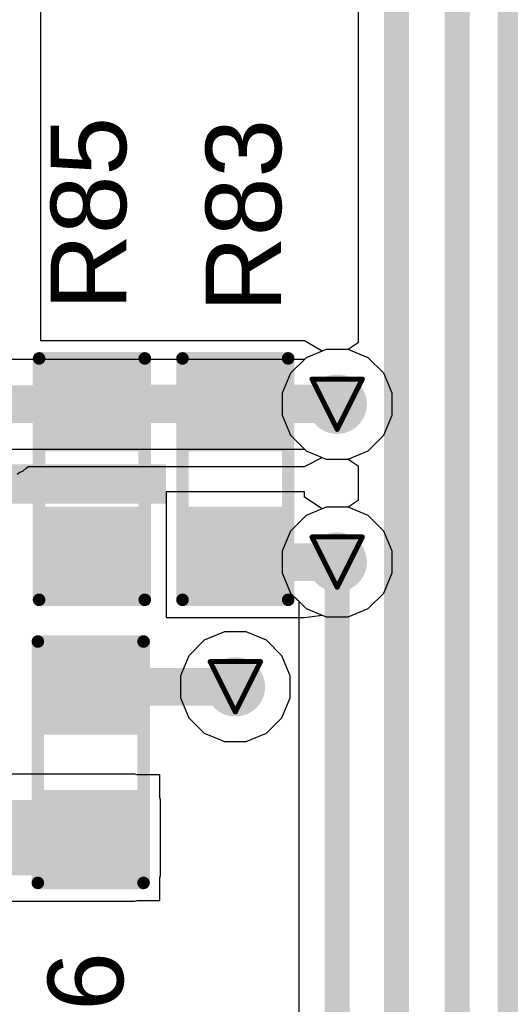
# Model space of a CAD drawing. Header units: inches. Extents: x 0 to 12.2, y 0 to 7.
# Tile 90 of 154: x 0.734 to 0.929, y 2.976 to 3.368. Entities that reach past the tile are written whole.
import ezdxf

# ---------------------------------------------------------------- set-up
doc = ezdxf.new("R2010")
doc.units = ezdxf.units.IN
doc.header["$MEASUREMENT"] = 0
for name, color, linetype in [('Bottom Layer', 5, 'Continuous'), ('Drill Drawing', 1, 'Continuous'), ('Layer 1', 16, 'Continuous'), ('Layer 2', 76, 'Continuous'), ('Top Layer', 1, 'Continuous'), ('Top Overlay', 2, 'Continuous'), ('Top Paste', 8, 'Continuous'), ('Top Solder', 216, 'Continuous'), ('Via Holes', 16, 'Continuous')]:
    doc.layers.add(name, color=color, linetype=linetype)
doc.styles.add('Arial', font='txt', dxfattribs={"height": 0.2})

# ---------------------------------------------------------------- blocks, each defined once
blk = doc.blocks.new('R___0603_78')
at = {"layer": 'Top Layer'}
for points in [[(-0.015, 0.0175), (-0.015, -0.0175), (-0.045, -0.0175), (-0.045, 0.0175)], [(0.045, 0.0175), (0.045, -0.0175), (0.015, -0.0175), (0.015, 0.0175)]]:
    blk.add_hatch(color=1, dxfattribs=at).paths.add_polyline_path(points)
at = {"layer": 'Top Paste'}
for points in [[(-0.015, 0.0175), (-0.015, -0.0175), (-0.045, -0.0175), (-0.045, 0.0175)], [(0.045, 0.0175), (0.045, -0.0175), (0.015, -0.0175), (0.015, 0.0175)]]:
    blk.add_hatch(color=8, dxfattribs=at).paths.add_polyline_path(points)
at = {"layer": 'Top Solder'}
for points in [[(-0.011, 0.0215), (-0.011, -0.0215), (-0.049, -0.0215), (-0.049, 0.0215)], [(0.049, 0.0215), (0.049, -0.0215), (0.011, -0.0215), (0.011, 0.0215)]]:
    blk.add_hatch(color=216, dxfattribs=at).paths.add_polyline_path(points)
at = {"layer": 'Top Overlay', "const_width": 0.005}
for points in [[(0.048, 0.021), (-0.048, 0.021)], [(-0.048, -0.021), (-0.048, 0.021)], [(0.048, -0.021), (0.048, 0.021)], [(0.048, -0.021), (-0.048, -0.021)]]:
    blk.add_lwpolyline(points, dxfattribs=at)
at = {"layer": 'Top Overlay', "const_width": 0.0025}
for points in [[(-0.04925, 0.021, 1), (-0.04675, 0.021, 1)], [(-0.04925, 0.021, 1), (-0.04675, 0.021, 1)], [(0.04675, 0.021, 1), (0.04925, 0.021, 1)], [(0.04675, 0.021, 1), (0.04925, 0.021, 1)], [(-0.04925, -0.021, 1), (-0.04675, -0.021, 1)], [(-0.04925, -0.021, 1), (-0.04675, -0.021, 1)], [(0.04675, -0.021, 1), (0.04925, -0.021, 1)], [(0.04675, -0.021, 1), (0.04925, -0.021, 1)]]:
    blk.add_lwpolyline(points, format="xyb", close=True, dxfattribs=at)
blk = doc.blocks.new('R___0603_79')
at = {"layer": 'Top Layer'}
for points in [[(-0.015, 0.0175), (-0.015, -0.0175), (-0.045, -0.0175), (-0.045, 0.0175)], [(0.045, 0.0175), (0.045, -0.0175), (0.015, -0.0175), (0.015, 0.0175)]]:
    blk.add_hatch(color=1, dxfattribs=at).paths.add_polyline_path(points)
at = {"layer": 'Top Paste'}
for points in [[(-0.015, 0.0175), (-0.015, -0.0175), (-0.045, -0.0175), (-0.045, 0.0175)], [(0.045, 0.0175), (0.045, -0.0175), (0.015, -0.0175), (0.015, 0.0175)]]:
    blk.add_hatch(color=8, dxfattribs=at).paths.add_polyline_path(points)
at = {"layer": 'Top Solder'}
for points in [[(-0.011, 0.0215), (-0.011, -0.0215), (-0.049, -0.0215), (-0.049, 0.0215)], [(0.049, 0.0215), (0.049, -0.0215), (0.011, -0.0215), (0.011, 0.0215)]]:
    blk.add_hatch(color=216, dxfattribs=at).paths.add_polyline_path(points)
at = {"layer": 'Top Overlay', "const_width": 0.005}
for points in [[(-0.048, 0.021), (-0.048, -0.021)], [(-0.048, 0.021), (0.048, 0.021)], [(0.048, 0.021), (0.048, -0.021)], [(-0.048, -0.021), (0.048, -0.021)]]:
    blk.add_lwpolyline(points, dxfattribs=at)
at = {"layer": 'Top Overlay', "const_width": 0.0025}
for points in [[(-0.04925, 0.021, 1), (-0.04675, 0.021, 1)], [(-0.04925, 0.021, 1), (-0.04675, 0.021, 1)], [(0.04675, 0.021, 1), (0.04925, 0.021, 1)], [(0.04675, 0.021, 1), (0.04925, 0.021, 1)], [(-0.04925, -0.021, 1), (-0.04675, -0.021, 1)], [(-0.04925, -0.021, 1), (-0.04675, -0.021, 1)], [(0.04675, -0.021, 1), (0.04925, -0.021, 1)], [(0.04675, -0.021, 1), (0.04925, -0.021, 1)]]:
    blk.add_lwpolyline(points, format="xyb", close=True, dxfattribs=at)
blk = doc.blocks.new('R___0603_81')
at = {"layer": 'Top Layer'}
for points in [[(-0.015, 0.0175), (-0.015, -0.0175), (-0.045, -0.0175), (-0.045, 0.0175)], [(0.045, 0.0175), (0.045, -0.0175), (0.015, -0.0175), (0.015, 0.0175)]]:
    blk.add_hatch(color=1, dxfattribs=at).paths.add_polyline_path(points)
at = {"layer": 'Top Paste'}
for points in [[(-0.015, 0.0175), (-0.015, -0.0175), (-0.045, -0.0175), (-0.045, 0.0175)], [(0.045, 0.0175), (0.045, -0.0175), (0.015, -0.0175), (0.015, 0.0175)]]:
    blk.add_hatch(color=8, dxfattribs=at).paths.add_polyline_path(points)
at = {"layer": 'Top Solder'}
for points in [[(-0.011, 0.0215), (-0.011, -0.0215), (-0.049, -0.0215), (-0.049, 0.0215)], [(0.049, 0.0215), (0.049, -0.0215), (0.011, -0.0215), (0.011, 0.0215)]]:
    blk.add_hatch(color=216, dxfattribs=at).paths.add_polyline_path(points)
at = {"layer": 'Top Overlay', "const_width": 0.005}
for points in [[(-0.048, 0.021), (-0.048, -0.021)], [(-0.048, 0.021), (0.048, 0.021)], [(0.048, 0.021), (0.048, -0.021)], [(-0.048, -0.021), (0.048, -0.021)]]:
    blk.add_lwpolyline(points, dxfattribs=at)
at = {"layer": 'Top Overlay', "const_width": 0.0025}
for points in [[(-0.04925, 0.021, 1), (-0.04675, 0.021, 1)], [(-0.04925, 0.021, 1), (-0.04675, 0.021, 1)], [(0.04675, 0.021, 1), (0.04925, 0.021, 1)], [(0.04675, 0.021, 1), (0.04925, 0.021, 1)], [(-0.04925, -0.021, 1), (-0.04675, -0.021, 1)], [(-0.04925, -0.021, 1), (-0.04675, -0.021, 1)], [(0.04675, -0.021, 1), (0.04925, -0.021, 1)], [(0.04675, -0.021, 1), (0.04925, -0.021, 1)]]:
    blk.add_lwpolyline(points, format="xyb", close=True, dxfattribs=at)

msp = doc.modelspace()

# ---------------------------------------------------------------- hatches: boundary and pattern name
at = {"layer": 'Bottom Layer'}
h = msp.add_hatch(color=5, dxfattribs=at)
edge = h.paths.add_edge_path()
edge.add_arc((0.86, 3.21481), 0.01181, 0, 360)
h = msp.add_hatch(color=5, dxfattribs=at)
edge = h.paths.add_edge_path()
edge.add_arc((0.86, 3.15202), 0.01181, 0, 360)
h = msp.add_hatch(color=5, dxfattribs=at)
edge = h.paths.add_edge_path()
edge.add_arc((0.81954, 3.10242), 0.01181, 0, 360)
at = {"layer": 'Layer 1'}
h = msp.add_hatch(color=16, dxfattribs=at)
edge = h.paths.add_edge_path()
edge.add_arc((0.86, 3.21481), 0.01181, 0, 360)
h = msp.add_hatch(color=16, dxfattribs=at)
edge = h.paths.add_edge_path()
edge.add_arc((0.86, 3.15202), 0.01181, 0, 360)
h = msp.add_hatch(color=16, dxfattribs=at)
edge = h.paths.add_edge_path()
edge.add_arc((0.81954, 3.10242), 0.01181, 0, 360)
at = {"layer": 'Layer 2'}
h = msp.add_hatch(color=76, dxfattribs=at)
edge = h.paths.add_edge_path()
edge.add_arc((0.86, 3.21481), 0.01181, 0, 360)
h = msp.add_hatch(color=76, dxfattribs=at)
edge = h.paths.add_edge_path()
edge.add_arc((0.86, 3.15202), 0.01181, 0, 360)
h = msp.add_hatch(color=76, dxfattribs=at)
edge = h.paths.add_edge_path()
edge.add_arc((0.81954, 3.10242), 0.01181, 0, 360)
at = {"layer": 'Top Layer'}
h = msp.add_hatch(color=1, dxfattribs=at)
edge = h.paths.add_edge_path()
edge.add_arc((0.86, 3.21481), 0.01181, 0, 360)
for points in [[(0.66732, 3.1752), (0.79204, 3.1752), (0.79204, 3.19095), (0.66732, 3.19095)], [(0.68883, 3.02742), (0.77958, 3.02742), (0.77958, 3.05742), (0.68883, 3.05742)]]:
    msp.add_hatch(color=1, dxfattribs=at).paths.add_polyline_path(points)
h = msp.add_hatch(color=1, dxfattribs=at)
edge = h.paths.add_edge_path()
edge.add_arc((0.86, 3.15202), 0.01181, 0, 360)
h = msp.add_hatch(color=1, dxfattribs=at)
edge = h.paths.add_edge_path()
edge.add_arc((0.81954, 3.10242), 0.01181, 0, 360)
at = {"layer": 'Via Holes'}
h = msp.add_hatch(color=7, dxfattribs=at)
edge = h.paths.add_edge_path()
edge.add_arc((0.86, 3.21481), 0.00591, 0, 360)
h = msp.add_hatch(color=7, dxfattribs=at)
edge = h.paths.add_edge_path()
edge.add_arc((0.86, 3.15202), 0.00591, 0, 360)
h = msp.add_hatch(color=7, dxfattribs=at)
edge = h.paths.add_edge_path()
edge.add_arc((0.81954, 3.10242), 0.00591, 0, 360)

# ---------------------------------------------------------------- linework, layer by layer
at = {"layer": 'Bottom Layer'}
for p, q in [((0.86831, 4.2496), (0.86831, 3.23927)), ((0.86831, 3.23927), (0.86434, 3.23662)), ((0.85566, 3.23662), (0.84765, 3.2333)), ((0.86434, 3.23662), (0.85566, 3.23662)), ((0.847, 3.23265), (0.60159, 3.23265)), ((0.84765, 3.2333), (0.847, 3.23265)), ((0.60159, 3.19697), (0.847, 3.19697)), ((0.847, 3.19697), (0.84765, 3.19632)), ((0.84765, 3.19632), (0.85566, 3.193)), ((0.85566, 3.193), (0.86434, 3.193)), ((0.86434, 3.193), (0.86831, 3.19035)), ((0.86831, 3.19035), (0.86831, 3.17648)), ((0.86831, 3.17648), (0.86434, 3.17383)), ((0.85566, 3.17383), (0.84765, 3.17051)), ((0.86434, 3.17383), (0.85566, 3.17383)), ((0.84765, 3.17051), (0.84151, 3.16438)), ((0.84151, 3.16438), (0.83819, 3.15636)), ((0.83819, 3.15636), (0.83819, 3.14768)), ((0.83819, 3.14768), (0.84151, 3.13967)), ((0.84151, 3.13967), (0.84471, 3.13647)), ((0.84471, 3.13647), (0.84471, 2.44016))]:
    msp.add_line(p, q, dxfattribs=at)
for points, const_width in [([(0.90765, 2.88202), (0.90765, 4.26058)], 0.01), ([(0.9288, 2.3907), (0.9288, 4.25724)], 0.01), ([(0.8836, 2.863), (0.8836, 4.25224)], 0.01), ([(0.58898, 3.21481), (0.85961, 3.21481)], 0.015), ([(0.85961, 3.21241), (0.86, 3.21202)], 0.007), ([(0.86, 2.42739), (0.86, 3.15202)], 0.01)]:
    msp.add_lwpolyline(points, dxfattribs=dict(at, const_width=const_width))
for points, const_width in [([(0.85586, 3.21481, 1), (0.86336, 3.21481, 1)], 0.0075), ([(0.85786, 3.21241, 1), (0.86136, 3.21241, 1)], 0.0035), ([(0.85825, 3.21202, 1), (0.86175, 3.21202, 1)], 0.0035), ([(0.8575, 3.15202, 1), (0.8625, 3.15202, 1)], 0.005)]:
    msp.add_lwpolyline(points, format="xyb", close=True, dxfattribs=dict(at, const_width=const_width))
at = {"layer": 'Drill Drawing', "const_width": 0.002}
for points in [[(0.85, 3.22481), (0.87, 3.22481)], [(0.85, 3.22481), (0.86, 3.20481)], [(0.86, 3.20481), (0.87, 3.22481)], [(0.85, 3.16202), (0.87, 3.16202)], [(0.85, 3.16202), (0.86, 3.14202)], [(0.86, 3.14202), (0.87, 3.16202)], [(0.80954, 3.11242), (0.82954, 3.11242)], [(0.80954, 3.11242), (0.81954, 3.09242)], [(0.81954, 3.09242), (0.82954, 3.11242)]]:
    msp.add_lwpolyline(points, dxfattribs=at)
at = {"layer": 'Drill Drawing', "const_width": 0.001}
for points in [[(0.8495, 3.22481, 1), (0.8505, 3.22481, 1)], [(0.8495, 3.22481, 1), (0.8505, 3.22481, 1)], [(0.8695, 3.22481, 1), (0.8705, 3.22481, 1)], [(0.8695, 3.22481, 1), (0.8705, 3.22481, 1)], [(0.8595, 3.20481, 1), (0.8605, 3.20481, 1)], [(0.8595, 3.20481, 1), (0.8605, 3.20481, 1)], [(0.8495, 3.16202, 1), (0.8505, 3.16202, 1)], [(0.8495, 3.16202, 1), (0.8505, 3.16202, 1)], [(0.8695, 3.16202, 1), (0.8705, 3.16202, 1)], [(0.8695, 3.16202, 1), (0.8705, 3.16202, 1)], [(0.8595, 3.14202, 1), (0.8605, 3.14202, 1)], [(0.8595, 3.14202, 1), (0.8605, 3.14202, 1)], [(0.80904, 3.11242, 1), (0.81004, 3.11242, 1)], [(0.80904, 3.11242, 1), (0.81004, 3.11242, 1)], [(0.82904, 3.11242, 1), (0.83004, 3.11242, 1)], [(0.82904, 3.11242, 1), (0.83004, 3.11242, 1)], [(0.81904, 3.09242, 1), (0.82004, 3.09242, 1)], [(0.81904, 3.09242, 1), (0.82004, 3.09242, 1)]]:
    msp.add_lwpolyline(points, format="xyb", close=True, dxfattribs=at)
at = {"layer": 'Layer 1'}
for p, q in [((0.85566, 3.23662), (0.84765, 3.2333)), ((0.86434, 3.23662), (0.85566, 3.23662)), ((0.87235, 3.2333), (0.86434, 3.23662)), ((0.84765, 3.2333), (0.84151, 3.22716)), ((0.87849, 3.22716), (0.87235, 3.2333)), ((0.84151, 3.22716), (0.83819, 3.21915)), ((0.88181, 3.21915), (0.87849, 3.22716)), ((0.83819, 3.21915), (0.83819, 3.21047)), ((0.88181, 3.21047), (0.88181, 3.21915)), ((0.83819, 3.21047), (0.84151, 3.20245)), ((0.87849, 3.20245), (0.88181, 3.21047)), ((0.84151, 3.20245), (0.84765, 3.19632)), ((0.87235, 3.19632), (0.87849, 3.20245)), ((0.84765, 3.19632), (0.85566, 3.193)), ((0.86434, 3.193), (0.87235, 3.19632)), ((0.85566, 3.193), (0.86434, 3.193)), ((0.85566, 3.17383), (0.84765, 3.17051)), ((0.86434, 3.17383), (0.85566, 3.17383)), ((0.87235, 3.17051), (0.86434, 3.17383)), ((0.84765, 3.17051), (0.84151, 3.16438)), ((0.87849, 3.16438), (0.87235, 3.17051)), ((0.84151, 3.16438), (0.83819, 3.15636)), ((0.88181, 3.15636), (0.87849, 3.16438)), ((0.83819, 3.15636), (0.83819, 3.14768)), ((0.88181, 3.14768), (0.88181, 3.15636)), ((0.83819, 3.14768), (0.84151, 3.13967)), ((0.87849, 3.13967), (0.88181, 3.14768)), ((0.84151, 3.13967), (0.84765, 3.13353)), ((0.87235, 3.13353), (0.87849, 3.13967)), ((0.84765, 3.13353), (0.85566, 3.13021)), ((0.86434, 3.13021), (0.87235, 3.13353)), ((0.85566, 3.13021), (0.86434, 3.13021))]:
    msp.add_line(p, q, dxfattribs=at)
at = {"layer": 'Layer 2'}
for p, q in [((0.85566, 3.23662), (0.84765, 3.2333)), ((0.86434, 3.23662), (0.85566, 3.23662)), ((0.87235, 3.2333), (0.86434, 3.23662)), ((0.84765, 3.2333), (0.84151, 3.22716)), ((0.87849, 3.22716), (0.87235, 3.2333)), ((0.84151, 3.22716), (0.83819, 3.21915)), ((0.88181, 3.21915), (0.87849, 3.22716)), ((0.83819, 3.21915), (0.83819, 3.21047)), ((0.88181, 3.21047), (0.88181, 3.21915)), ((0.83819, 3.21047), (0.84151, 3.20245)), ((0.87849, 3.20245), (0.88181, 3.21047)), ((0.84151, 3.20245), (0.84765, 3.19632)), ((0.87235, 3.19632), (0.87849, 3.20245)), ((0.84765, 3.19632), (0.85566, 3.193)), ((0.86434, 3.193), (0.87235, 3.19632)), ((0.85566, 3.193), (0.86434, 3.193)), ((0.85566, 3.17383), (0.84765, 3.17051)), ((0.86434, 3.17383), (0.85566, 3.17383)), ((0.87235, 3.17051), (0.86434, 3.17383)), ((0.84765, 3.17051), (0.84151, 3.16438)), ((0.87849, 3.16438), (0.87235, 3.17051)), ((0.84151, 3.16438), (0.83819, 3.15636)), ((0.88181, 3.15636), (0.87849, 3.16438)), ((0.83819, 3.15636), (0.83819, 3.14768)), ((0.88181, 3.14768), (0.88181, 3.15636)), ((0.83819, 3.14768), (0.84151, 3.13967)), ((0.87849, 3.13967), (0.88181, 3.14768)), ((0.84151, 3.13967), (0.84765, 3.13353)), ((0.87235, 3.13353), (0.87849, 3.13967)), ((0.84765, 3.13353), (0.85566, 3.13021)), ((0.86434, 3.13021), (0.87235, 3.13353)), ((0.85566, 3.13021), (0.86434, 3.13021)), ((0.81521, 3.12423), (0.80719, 3.12091)), ((0.82388, 3.12423), (0.81521, 3.12423)), ((0.8319, 3.12091), (0.82388, 3.12423)), ((0.80719, 3.12091), (0.80105, 3.11477)), ((0.83803, 3.11477), (0.8319, 3.12091)), ((0.80105, 3.11477), (0.79773, 3.10676)), ((0.84136, 3.10676), (0.83803, 3.11477)), ((0.79773, 3.10676), (0.79773, 3.09808)), ((0.84136, 3.09808), (0.84136, 3.10676)), ((0.79773, 3.09808), (0.80105, 3.09006)), ((0.83803, 3.09006), (0.84136, 3.09808)), ((0.80105, 3.09006), (0.80719, 3.08393)), ((0.8319, 3.08393), (0.83803, 3.09006)), ((0.80719, 3.08393), (0.81521, 3.08061)), ((0.82388, 3.08061), (0.8319, 3.08393)), ((0.81521, 3.08061), (0.82388, 3.08061))]:
    msp.add_line(p, q, dxfattribs=at)
at = {"layer": 'Top Layer'}
for p, q in [((0.74229, 3.24002), (0.74229, 3.39578)), ((0.79006, 3.24002), (0.74229, 3.24002)), ((0.79204, 3.24002), (0.79006, 3.24002)), ((0.79006, 3.24002), (0.79006, 3.24002)), ((0.84704, 3.24002), (0.79204, 3.24002)), ((0.79204, 3.24002), (0.79204, 3.24002)), ((0.85404, 3.23595), (0.84704, 3.24002)), ((0.84704, 3.24002), (0.84704, 3.24002)), ((0.85566, 3.23662), (0.85404, 3.23595)), ((0.86434, 3.23662), (0.85566, 3.23662)), ((0.87235, 3.2333), (0.86434, 3.23662)), ((0.87849, 3.22716), (0.87235, 3.2333)), ((0.88181, 3.21915), (0.87849, 3.22716)), ((0.88181, 3.21047), (0.88181, 3.21915)), ((0.87849, 3.20245), (0.88181, 3.21047)), ((0.87235, 3.19632), (0.87849, 3.20245)), ((0.86434, 3.193), (0.87235, 3.19632)), ((0.84704, 3.19002), (0.85404, 3.19367)), ((0.85404, 3.19367), (0.85566, 3.193)), ((0.85566, 3.193), (0.86434, 3.193)), ((0.73285, 3.18701), (0.73391, 3.18772)), ((0.73391, 3.18772), (0.73511, 3.18817)), ((0.73511, 3.18817), (0.73637, 3.18936)), ((0.73511, 3.18817), (0.73511, 3.18817)), ((0.73637, 3.18936), (0.73735, 3.19002)), ((0.73735, 3.19002), (0.79006, 3.19002)), ((0.79006, 3.19002), (0.79006, 3.19002)), ((0.79006, 3.19002), (0.79204, 3.19002)), ((0.79204, 3.19002), (0.79204, 3.19002)), ((0.79204, 3.19002), (0.84704, 3.19002)), ((0.84704, 3.19002), (0.84704, 3.19002)), ((0.84704, 3.18002), (0.79204, 3.18002)), ((0.79204, 3.18002), (0.79204, 3.13002)), ((0.84704, 3.17784), (0.84704, 3.18002)), ((0.85404, 3.17316), (0.84704, 3.17784)), ((0.85566, 3.17383), (0.85404, 3.17316)), ((0.86434, 3.17383), (0.85566, 3.17383)), ((0.87235, 3.17051), (0.86434, 3.17383)), ((0.87849, 3.16438), (0.87235, 3.17051)), ((0.88181, 3.15636), (0.87849, 3.16438)), ((0.88181, 3.14768), (0.88181, 3.15636)), ((0.87849, 3.13967), (0.88181, 3.14768)), ((0.87235, 3.13353), (0.87849, 3.13967)), ((0.86434, 3.13021), (0.87235, 3.13353)), ((0.79204, 3.13002), (0.84704, 3.13002)), ((0.84704, 3.13002), (0.85404, 3.13088)), ((0.84704, 3.13002), (0.84704, 3.13002)), ((0.84704, 3.13002), (0.84704, 3.13002)), ((0.85404, 3.13088), (0.85566, 3.13021)), ((0.85566, 3.13021), (0.86434, 3.13021)), ((0.77958, 3.06762), (0.70337, 3.06762)), ((0.78056, 3.06742), (0.77958, 3.06762)), ((0.78958, 3.06742), (0.78056, 3.06742)), ((0.78958, 3.0584), (0.78958, 3.06742)), ((0.78977, 3.05742), (0.78958, 3.0584)), ((0.78977, 3.02742), (0.78977, 3.05742)), ((0.78958, 3.02643), (0.78977, 3.02742)), ((0.78958, 3.01742), (0.78958, 3.02643)), ((0.68883, 3.01722), (0.77958, 3.01722)), ((0.77958, 3.01722), (0.78056, 3.01742)), ((0.78056, 3.01742), (0.78958, 3.01742))]:
    msp.add_line(p, q, dxfattribs=at)
at = {"layer": 'Top Layer', "const_width": 0.015}
for points in [[(0.76256, 3.21502), (0.81954, 3.21502)], [(0.81954, 3.21502), (0.86, 3.21502)], [(0.81954, 3.15202), (0.86, 3.15202)], [(0.76208, 3.10242), (0.81954, 3.10242)]]:
    msp.add_lwpolyline(points, dxfattribs=at)
at = {"layer": 'Top Layer', "const_width": 0.0075}
for points in [[(0.75881, 3.21502, 1), (0.76631, 3.21502, 1)], [(0.81579, 3.21502, 1), (0.82329, 3.21502, 1)], [(0.81579, 3.21502, 1), (0.82329, 3.21502, 1)], [(0.85625, 3.21502, 1), (0.86375, 3.21502, 1)], [(0.81579, 3.15202, 1), (0.82329, 3.15202, 1)], [(0.85625, 3.15202, 1), (0.86375, 3.15202, 1)], [(0.75833, 3.10242, 1), (0.76583, 3.10242, 1)], [(0.81579, 3.10242, 1), (0.82329, 3.10242, 1)]]:
    msp.add_lwpolyline(points, format="xyb", close=True, dxfattribs=at)

# ---------------------------------------------------------------- block references
for name, p, rotation in [('R___0603_79', (0.76256, 3.18502), 90), ('R___0603_81', (0.81954, 3.18502), 90), ('R___0603_78', (0.76208, 3.07242), 270)]:
    msp.add_blockref(name, p, dxfattribs=dict(rotation=rotation))

# ---------------------------------------------------------------- texts
at = {"layer": 'Top Overlay', "style": 'Arial'}
for s, p in [('R85', (0.77619, 3.25218)), ('R83', (0.83775, 3.25137)), ('R86', (0.775, 2.92001))]:
    msp.add_text(s, height=0.03, rotation=90, dxfattribs=at).set_placement(p)

doc.saveas('drawing.dxf')
